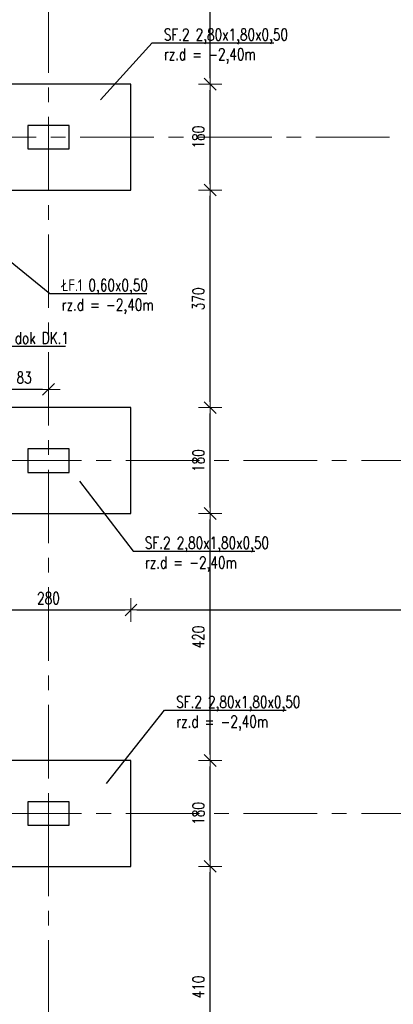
# Model space of a CAD drawing. Header units: millimetres. Extents: x -873 to 1675, y 11424 to 16190.
# Tile 5 of 14: x -660 to -596, y 15803 to 15970. Entities that reach past the tile are written whole.
import ezdxf
from ezdxf import colors
from ezdxf.entities.mleader import LeaderData, LeaderLine
from ezdxf.math import Vec2, Vec3

# ---------------------------------------------------------------- set-up
doc = ezdxf.new("R2010")
doc.units = ezdxf.units.MM
doc.header["$LTSCALE"] = 10
doc.linetypes.add('MITTE', pattern=[2, 1.25, -0.25, 0.25, -0.25])
doc.layers.get('Defpoints').update_dxf_attribs({"color": 1})
for name, color, linetype, lineweight in [('PS_DIM', 4, 'Continuous', 13), ('PS_Object', 30, 'Continuous', 13), ('PS_SOLID', 7, 'Continuous', 30)]:
    doc.layers.add(name, color=color, linetype=linetype, lineweight=lineweight)
doc.styles.add('simplex', font='simplex.shx', dxfattribs={"width": 0.75})
doc.dimstyles.new('1_10_PRZ', dxfattribs={"dimtxt": 2, "dimasz": 1, "dimexe": 2, "dimexo": 5, "dimgap": 1, "dimtad": 1, "dimdec": 0, "dimlfac": 10, "dimtxsty": 'simplex', "dimblk": 'dimznak', "dimcen": 2, "dimse1": 1, "dimse2": 1, "dimclrt": 3, "dimadec": 1, "dimazin": 0, "dimtfac": 1, "dimtdec": 0, "dimtix": 1, "dimtmove": 2, "dimatfit": 3, "dimldrblk": 'dim-grot', "dimfxl": 1, "dimarcsym": 0})

# ---------------------------------------------------------------- blocks, each defined once
blk = doc.blocks.new('_None')
blk = doc.blocks.new('dim-grot')
blk.add_hatch(color=256).paths.add_polyline_path([(0, 0), (-2, 0.5), (-2, -0.5)])
blk.add_lwpolyline([(0, 0), (-2, 0.5), (-2, -0.5), (0, 0)])
blk = doc.blocks.new('dimznak')
at = {"color": 0}
for points in [[(0, 2), (0, -2)], [(-2, 0), (2, 0)]]:
    blk.add_lwpolyline(points, dxfattribs=at)
at = {"color": 2}
blk.add_lwpolyline([(1, 1), (-1, -1)], dxfattribs=at)
blk = doc.blocks.new('*D214')
at = {"layer": 'Defpoints', "color": 0, "transparency": 16777216}
for p in [(-663.23, 15908.07), (-663.23, 15907.17), (-654.98, 15908.07)]:
    blk.add_point(p, dxfattribs=at)
at = {"layer": 'PS_DIM', "color": 0, "lineweight": -2, "transparency": 16777216}
blk.add_line((-655.98, 15907.17), (-662.23, 15907.17), dxfattribs=at)
at = {"layer": 'PS_DIM', "color": 0, "lineweight": -2, "transparency": 16777216, "rotation": 180}
blk.add_blockref('dimznak', (-663.23, 15907.17), dxfattribs=at)
at = {"layer": 'PS_DIM', "color": 0, "lineweight": -2, "transparency": 16777216}
blk.add_blockref('dimznak', (-654.98, 15907.17), dxfattribs=at)
at = {"layer": 'PS_DIM', "color": 3, "transparency": 16777216, "insert": (-659.11, 15909.17), "char_height": 2, "attachment_point": 5, "style": 'simplex'}
blk.add_mtext('83', dxfattribs=at)

msp = doc.modelspace()

# ---------------------------------------------------------------- linework, layer by layer
at = {"layer": 'PS_DIM'}
for p, q in [((-654.98, 15837.06), (-654.98, 15833.06)), ((-658.48, 15835.06), (-651.48, 15835.06))]:
    msp.add_line(p, q, dxfattribs=at)
at = {"layer": 'PS_Object', "color": 5, "linetype": 'MITTE'}
for p, q in [((-654.98, 15761.01), (-654.98, 16032.1)), ((-749.57, 15950.06), (-12.99, 15950.06)), ((-821.85, 15895.06), (-12.99, 15895.06)), ((-821.85, 15835.06), (-12.99, 15835.06))]:
    msp.add_line(p, q, dxfattribs=at)
at = {"layer": 'PS_SOLID', "color": 201}
msp.add_lwpolyline([(-663.23, 15941.06), (-640.98, 15941.06), (-640.98, 15959.06), (-668.98, 15959.06), (-668.98, 15942.81)], dxfattribs=at)
for points in [[(-658.48, 15948.06), (-651.48, 15948.06), (-651.48, 15952.06), (-658.48, 15952.06)], [(-668.98, 15886.06), (-640.98, 15886.06), (-640.98, 15904.06), (-668.98, 15904.06)], [(-658.48, 15893.06), (-651.48, 15893.06), (-651.48, 15897.06), (-658.48, 15897.06)], [(-668.98, 15826.06), (-640.98, 15826.06), (-640.98, 15844.06), (-668.98, 15844.06)], [(-658.48, 15833.06), (-651.48, 15833.06), (-651.48, 15837.06), (-658.48, 15837.06)]]:
    msp.add_lwpolyline(points, close=True, dxfattribs=at)

# ---------------------------------------------------------------- dimensions: what is measured, and where the dimension line sits
at = {"layer": 'PS_DIM'}
for base, p1, p2 in [((-627.53, 15989.06), (-640.98, 15959.06), (-649.98, 15989.06)), ((-627.53, 15959.06), (-640.98, 15941.06), (-640.98, 15959.06)), ((-627.53, 15941.06), (-640.98, 15904.06), (-640.98, 15941.06)), ((-627.53, 15904.06), (-640.98, 15886.06), (-640.98, 15904.06)), ((-627.53, 15886.06), (-640.98, 15844.06), (-640.98, 15886.06)), ((-627.53, 15844.06), (-640.98, 15826.06), (-640.98, 15844.06)), ((-627.53, 15826.06), (-644.48, 15785.06, -150.42), (-640.98, 15826.06))]:
    msp.add_linear_dim(base=base, p1=p1, p2=p2, angle=90, dimstyle='1_10_PRZ', dxfattribs=at).render()
dim = msp.add_linear_dim(base=(-663.23223146, 15907.17478985), p1=(-654.98223146, 15908.07248618), p2=(-663.23223146, 15908.07248618), dimstyle='1_10_PRZ', dxfattribs=at)
dim.commit()
dim.dimension.update_dxf_attribs({"geometry": '*D214', "text_midpoint": (-659.10723146, 15909.17478985)})
for base, p1, p2 in [((-463.98, 15869.66), (-640.98, 15886.06), (-463.98, 15887.56)), ((-640.98, 15869.66), (-668.98, 15886.06), (-640.98, 15886.06))]:
    msp.add_linear_dim(base=base, p1=p1, p2=p2, dimstyle='1_10_PRZ', dxfattribs=at).render()

# ---------------------------------------------------------------- leaders
at = {"layer": 'PS_DIM', "color": 3}
ml = msp.add_multileader_mtext('Standard', dxfattribs=at)
ml.set_content('SF.3 1,00x1,40x0,50\\Prz.d = -2,55m', color=3, style='simplex')
ml.set_leader_properties()
ml.set_arrow_properties(name='NONE')
ml.build(insert=Vec2(0, 0))
ml.multileader.update_dxf_attribs({"text_left_attachment_type": 6, "text_right_attachment_type": 6, "dogleg_length": 1})
ctx = ml.context
ctx.base_point, ctx.char_height, ctx.landing_gap_size, ctx.plane_origin = Vec3(-605.32, 15975.83, -0.43), 2, 1, Vec3(-547.45, 16066.72, -0.43)
ctx.left_attachment, ctx.right_attachment = 6, 6
notes = []
notes.append((ctx, [(0, (1, 1, 0), (-606.32, 15975.83, -0.43), (1, 0), 1, [(0, [(-607.73, 15991.84, -0.43)], 0, [])])]))
ctx.mtext.insert, ctx.mtext.flow_direction = Vec3(-604.32, 15978.23, -0.43), 5
ml = msp.add_multileader_mtext('Standard', dxfattribs=at)
ml.set_content('SF.2 2,80x1,80x0,50\\Prz.d = -2,40m', color=3, style='simplex')
ml.set_leader_properties()
ml.set_arrow_properties(name='NONE')
ml.build(insert=Vec2(0, 0))
ml.multileader.update_dxf_attribs({"text_left_attachment_type": 6, "text_right_attachment_type": 6, "dogleg_length": 1})
ctx = ml.context
ctx.base_point, ctx.char_height, ctx.landing_gap_size, ctx.plane_origin = Vec3(-636.39, 15966.09), 2, 1, Vec3(-583.29, 16019.73)
ctx.left_attachment, ctx.right_attachment = 6, 6
notes.append((ctx, [(0, (1, 1, 0), (-637.39, 15966.09), (1, 0), 1, [(0, [(-646.14, 15956.39)], 0, [])])]))
ctx.mtext.insert, ctx.mtext.flow_direction = Vec3(-635.39, 15968.49), 5
ml = msp.add_multileader_mtext('Standard', dxfattribs=at)
ml.set_content('ŁF.2 0,50x0,50\\Prz.d = -2,40m', color=3, style='simplex')
ml.set_leader_properties()
ml.set_arrow_properties(name='NONE')
ml.build(insert=Vec2(0, 0))
ml.multileader.update_dxf_attribs({"text_left_attachment_type": 6, "text_right_attachment_type": 6, "dogleg_length": 1})
ctx = ml.context
ctx.base_point, ctx.char_height, ctx.landing_gap_size, ctx.plane_origin = Vec3(-678.24, 15963.2), 2, 1, Vec3(-628.77, 16021.12)
ctx.left_attachment, ctx.right_attachment = 6, 6
notes.append((ctx, [(0, (1, 1, 0), (-679.24, 15963.2), (1, 0), 1, [(0, [(-686.04, 15942.27)], 0, [])])]))
ctx.mtext.insert, ctx.mtext.flow_direction = Vec3(-677.24, 15965.6), 5
ml = msp.add_multileader_mtext('Standard', dxfattribs=at)
ml.set_content('ŁF.1 0,60x0,50\\Prz.d = -2,40m', color=3, style='simplex')
ml.set_leader_properties()
ml.set_arrow_properties(name='NONE')
ml.build(insert=Vec2(0, 0))
ml.multileader.update_dxf_attribs({"text_left_attachment_type": 6, "text_right_attachment_type": 6, "dogleg_length": 1})
ctx = ml.context
ctx.base_point, ctx.char_height, ctx.landing_gap_size, ctx.plane_origin = Vec3(-653.73, 15923.49), 2, 1, Vec3(-606.46, 16009.3)
ctx.left_attachment, ctx.right_attachment = 6, 6
notes.append((ctx, [(0, (1, 1, 0), (-654.73, 15923.49), (1, 0), 1, [(0, [(-663.33, 15930.45)], 0, [])])]))
ctx.mtext.insert, ctx.mtext.flow_direction = Vec3(-652.73, 15925.89), 5
ml = msp.add_multileader_mtext('Standard', dxfattribs=at)
ml.set_content('dok DK.1', color=3, style='simplex')
ml.set_leader_properties()
ml.set_arrow_properties(name='NONE')
ml.build(insert=Vec2(0, 0))
ml.multileader.update_dxf_attribs({"text_left_attachment_type": 6, "text_right_attachment_type": 6, "dogleg_length": 1})
ctx = ml.context
ctx.base_point, ctx.char_height, ctx.landing_gap_size, ctx.plane_origin = Vec3(-661.69, 15914.5), 2, 1, Vec3(-615.23, 16000.31)
ctx.left_attachment, ctx.right_attachment = 6, 6
notes.append((ctx, [(0, (1, 1, 0), (-662.69, 15914.5), (1, 0), 1, [(0, [(-672.5, 15921.46)], 0, [])])]))
ctx.mtext.insert, ctx.mtext.flow_direction = Vec3(-660.69, 15916.9), 5
ml = msp.add_multileader_mtext('Standard', dxfattribs=at)
ml.set_content('SF.2 2,80x1,80x0,50\\Prz.d = -2,40m', color=3, style='simplex')
ml.set_leader_properties()
ml.set_arrow_properties(name='NONE')
ml.build(insert=Vec2(0, 0))
ml.multileader.update_dxf_attribs({"text_left_attachment_type": 6, "text_right_attachment_type": 6, "dogleg_length": 1})
ctx = ml.context
ctx.base_point, ctx.char_height, ctx.landing_gap_size, ctx.plane_origin = Vec3(-639.61, 15879.67), 2, 1, Vec3(-583.29, 15964.73)
ctx.left_attachment, ctx.right_attachment = 6, 6
notes.append((ctx, [(0, (1, 1, 0), (-640.61, 15879.67), (1, 0), 1, [(0, [(-649.71, 15891.55)], 0, [])])]))
ctx.mtext.insert, ctx.mtext.flow_direction = Vec3(-638.61, 15882.07), 5
ml = msp.add_multileader_mtext('Standard', dxfattribs=at)
ml.set_content('SF.2 2,80x1,80x0,50\\Prz.d = -2,40m', color=3, style='simplex')
ml.set_leader_properties()
ml.set_arrow_properties(name='NONE')
ml.build(insert=Vec2(0, 0))
ml.multileader.update_dxf_attribs({"text_left_attachment_type": 6, "text_right_attachment_type": 6, "dogleg_length": 1})
ctx = ml.context
ctx.base_point, ctx.char_height, ctx.landing_gap_size, ctx.plane_origin = Vec3(-634.29, 15852.62), 2, 1, Vec3(-583.29, 15904.73)
ctx.left_attachment, ctx.right_attachment = 6, 6
notes.append((ctx, [(0, (1, 1, 0), (-635.29, 15852.62), (1, 0), 1, [(0, [(-645.11, 15840.17)], 0, [])])]))
ctx.mtext.insert, ctx.mtext.flow_direction = Vec3(-633.29, 15855.02), 5
for ctx, leaders in notes:
    for number, flags, end, landing, length, lines in leaders:
        leader = LeaderData()
        leader.index, (leader.has_last_leader_line, leader.has_dogleg_vector, leader.attachment_direction) = number, flags
        leader.last_leader_point, leader.dogleg_vector, leader.dogleg_length = Vec3(end), Vec3(landing), length
        for number, points, colour, breaks in lines:
            line = LeaderLine()
            line.index, line.vertices, line.color, line.breaks = number, Vec3.list(points), colors.encode_raw_color(colour), breaks
            leader.lines.append(line)
        ctx.leaders.append(leader)

doc.saveas('drawing.dxf')
